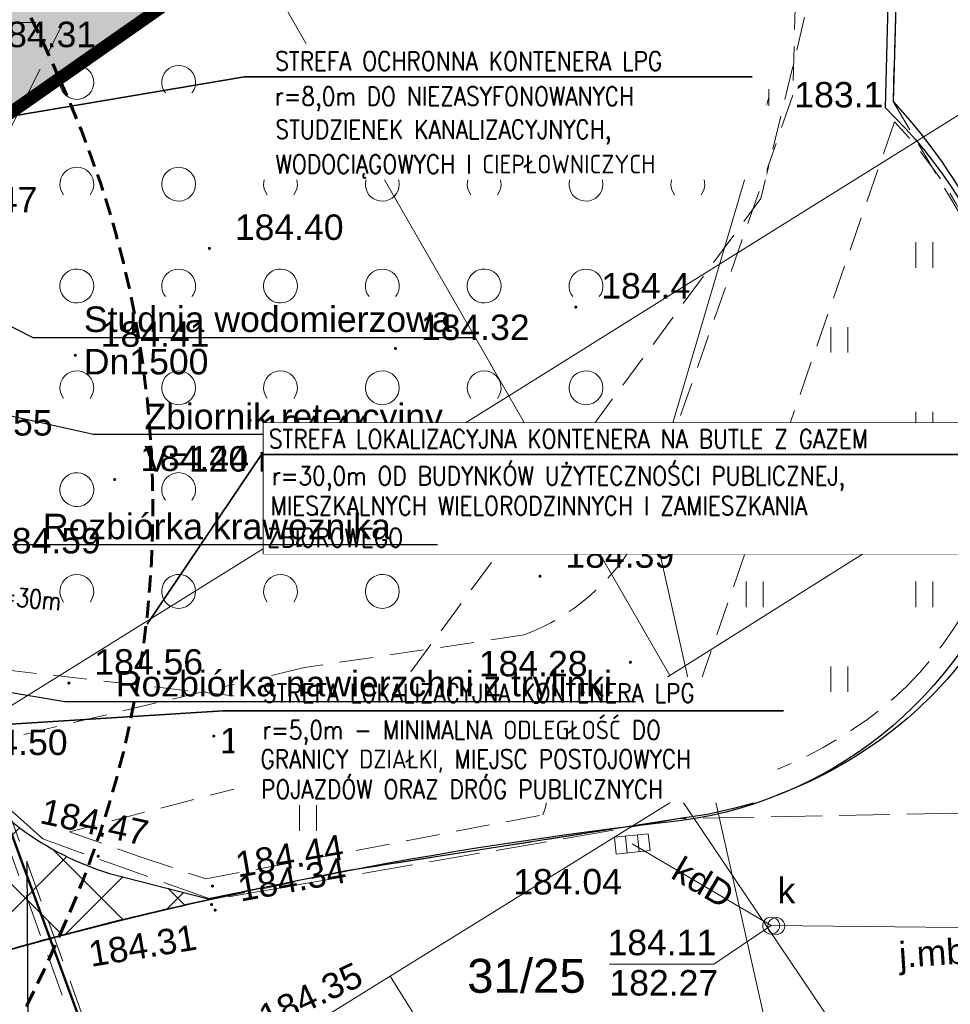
# Model space of a CAD drawing. Extents: x 8014 to 6635291, y -5609 to 5765892.
# Tile 79 of 158: x 6601202 to 6601229, y 5731771 to 5731800. Entities that reach past the tile are written whole.
import ezdxf
from ezdxf import colors
from ezdxf.entities.mleader import LeaderData, LeaderLine
from ezdxf.enums import TextEntityAlignment as Align
from ezdxf.math import Vec2, Vec3

# ---------------------------------------------------------------- set-up
doc = ezdxf.new("R2010")
doc.units = 0
for name, pattern in [('DASHED', [0.75, 0.5, -0.25]), ('HIDDEN', [0.375, 0.25, -0.125]), ('PRZER1-1', [1, 0.5, -0.5]), ('PRZER2-1', [1.5, 1, -0.5]), ('PRZER3-1', [2, 1.5, -0.5])]:
    doc.linetypes.add(name, pattern=pattern)
doc.layers.get('0').update_dxf_attribs({"linetype": 'CONTINUOUS'})
for name, color, linetype, lineweight in [('!m_rozbiórka', 242, 'CONTINUOUS', 15), ('a_kraweznik-zjazdy', 34, 'CONTINUOUS', 35), ('a_krawężnik', 7, 'CONTINUOUS', 30), ('EGDE_O', 7, 'CONTINUOUS', 18), ('GESDZI', 7, 'CONTINUOUS', 18), ('GSLKRW', 7, 'CONTINUOUS', 25), ('GSPWPN', 7, 'CONTINUOUS', 13), ('GSPWPN_O', 7, 'CONTINUOUS', 13), ('GSPWPS', 7, 'CONTINUOUS', 13), ('GSPWPS_O', 7, 'CONTINUOUS', 13), ('GSSKOA', 7, 'CONTINUOUS', 18), ('GSSKOA_O', 7, 'CONTINUOUS', 18), ('GSSKOD', 7, 'CONTINUOUS', 18), ('GSSUTR', 7, 'CONTINUOUS', 18), ('GSSZAD', 7, 'CONTINUOUS', 18), ('GUPIWZ', 7, 'CONTINUOUS', 18), ('GUPIWZ_O', 7, 'CONTINUOUS', 18), ('GUPPRZ_O', 7, 'CONTINUOUS', 18), ('GUPZCP', 7, 'CONTINUOUS', 18), ('IS_PZT_opisy', 7, 'CONTINUOUS', 0), ('IS_PZT_ROS', 181, 'CONTINUOUS', 18), ('IS_PZT_ZUDm_woda_przylacze', 5, 'HIDDEN', 30), ('OPIS', 7, 'CONTINUOUS', 0), ('Ramka sekcyjna', 7, 'CONTINUOUS', 18), ('T_odn', 7, 'CONTINUOUS', 35), ('T_str.ochr.8m', 40, 'HIDDEN', 60)]:
    doc.layers.add(name, color=color, linetype=linetype, lineweight=lineweight)
for name, color, linetype in [('_WIDOK', 255, 'CONTINUOUS'), ('A-SZRAF- DROGI', 130, 'CONTINUOUS'), ('a_granica', 12, 'DASHED'), ('a_zieleń', 80, 'CONTINUOUS'), ('T_opisy', 7, 'CONTINUOUS')]:
    doc.layers.add(name, color=color, linetype=linetype)
for name, color, linetype, lineweight, true_color in [('GESUZY', 7, 'CONTINUOUS', 18, 0x008000), ('GULEPR', 1, 'CONTINUOUS', 18, 0xff0000), ('GULKPR', 7, 'CONTINUOUS', 18, 0x803300), ('GULKPR_O', 7, 'CONTINUOUS', 18, 0x803300), ('GUPKKS', 7, 'CONTINUOUS', 18, 0x803300), ('GUPKSD', 7, 'CONTINUOUS', 18, 0x803300)]:
    doc.layers.add(name, color=color, linetype=linetype, lineweight=lineweight, true_color=true_color)
doc.styles.add('Arial', font='arial.ttf')
doc.styles.add('ROMANS', font='romans.shx', dxfattribs={"width": 0.7})
doc.styles.add('WYM--ROMANSSHX-08', font='ROMANS.SHX', dxfattribs={"width": 0.8})

# ---------------------------------------------------------------- blocks, each defined once
blk = doc.blocks.new('D_GSPWPN1')
blk.add_hatch(color=0).paths.add_polyline_path([(-0.045, 0), (-0.043467, -0.011647), (-0.038971, -0.0225), (-0.03182, -0.03182), (-0.0225, -0.038971), (-0.011647, -0.043467), (0, -0.045), (0.011647, -0.043467), (0.0225, -0.038971), (0.03182, -0.03182), (0.038971, -0.0225), (0.043467, -0.011647), (0.045, 0), (0.043467, 0.011647), (0.038971, 0.0225), (0.03182, 0.03182), (0.0225, 0.038971), (0.011647, 0.043467), (0, 0.045), (-0.011647, 0.043467), (-0.0225, 0.038971), (-0.03182, 0.03182), (-0.038971, 0.0225), (-0.043467, 0.011647)])
blk = doc.blocks.new('D_GSPWPS1')
blk.add_hatch(color=0).paths.add_polyline_path([(-0.045, 0), (-0.043467, -0.011647), (-0.038971, -0.0225), (-0.03182, -0.03182), (-0.0225, -0.038971), (-0.011647, -0.043467), (0, -0.045), (0.011647, -0.043467), (0.0225, -0.038971), (0.03182, -0.03182), (0.038971, -0.0225), (0.043467, -0.011647), (0.045, 0), (0.043467, 0.011647), (0.038971, 0.0225), (0.03182, 0.03182), (0.0225, 0.038971), (0.011647, 0.043467), (0, 0.045), (-0.011647, 0.043467), (-0.0225, 0.038971), (-0.03182, 0.03182), (-0.038971, 0.0225), (-0.043467, 0.011647)])
blk = doc.blocks.new('D_GUPZCP1')
at = {"color": 0}
blk.add_lwpolyline([(0, 0.25), (0, -0.25)], dxfattribs=at)
blk = doc.blocks.new('D_GUPKSD1_1')
at = {"color": 0}
blk.add_lwpolyline([(0, 0.25), (0.064705, 0.241481), (0.125, 0.216506), (0.176777, 0.176777), (0.216506, 0.125), (0.241481, 0.064705), (0.25, 0), (0.241481, -0.064705), (0.216506, -0.125), (0.176777, -0.176777), (0.125, -0.216506), (0.064705, -0.241481), (0, -0.25), (-0.064705, -0.241481), (-0.125, -0.216506), (-0.176777, -0.176777), (-0.216506, -0.125), (-0.241481, -0.064705), (-0.25, 0), (-0.241481, 0.064705), (-0.216506, 0.125), (-0.176777, 0.176777), (-0.125, 0.216506), (-0.064705, 0.241481)], close=True, dxfattribs=at)
blk = doc.blocks.new('D_GUPKKS1')
at = {"color": 0}
blk.add_lwpolyline([(0.5, -0.25), (-0.5, -0.25), (-0.5, 0.25), (0.5, 0.25)], close=True, dxfattribs=at)
for points in [[(-0.175, -0.25), (-0.175, 0.25)], [(0.175, -0.25), (0.175, 0.25)]]:
    blk.add_lwpolyline(points, dxfattribs=at)
blk = doc.blocks.new('D_GUPIWZ1_1')
at = {"color": 0}
blk.add_lwpolyline([(0, 0.25), (0.064705, 0.241481), (0.125, 0.216506), (0.176777, 0.176777), (0.216506, 0.125), (0.241481, 0.064705), (0.25, 0), (0.241481, -0.064705), (0.216506, -0.125), (0.176777, -0.176777), (0.125, -0.216506), (0.064705, -0.241481), (0, -0.25), (-0.064705, -0.241481), (-0.125, -0.216506), (-0.176777, -0.176777), (-0.216506, -0.125), (-0.241481, -0.064705), (-0.25, 0), (-0.241481, 0.064705), (-0.216506, 0.125), (-0.176777, 0.176777), (-0.125, 0.216506), (-0.064705, 0.241481)], close=True, dxfattribs=at)
blk = doc.blocks.new('D_GSSUTR1')
at = {"color": 0}
for points in [[(-0.25666, 0.36165), (-0.25666, -0.38835)], [(0.24334, -0.38835), (0.24334, 0.36165)]]:
    blk.add_lwpolyline(points, dxfattribs=at)
blk = doc.blocks.new('D_GSSZAD1')
at = {"color": 0}
blk.add_lwpolyline([(0.5, 0), (0.490964, 0.094626), (0.464184, 0.185831), (0.420627, 0.27032), (0.361867, 0.34504), (0.290028, 0.407288), (0.207708, 0.454816), (0.117879, 0.485906), (0.023791, 0.499434), (-0.071157, 0.494911), (-0.163534, 0.4725), (-0.25, 0.433013), (-0.32743, 0.377875), (-0.393027, 0.309079), (-0.444418, 0.229113), (-0.479746, 0.140866), (-0.497736, 0.047528), (-0.497736, -0.047528), (-0.479746, -0.140866), (-0.444418, -0.229113), (-0.393027, -0.309079), (-0.32743, -0.377875), (-0.25, -0.433013), (-0.163534, -0.4725), (-0.071157, -0.494911), (0.023791, -0.499434), (0.117879, -0.485906), (0.207708, -0.454816), (0.290028, -0.407288), (0.361867, -0.34504), (0.420627, -0.27032), (0.464184, -0.185831), (0.490964, -0.094626)], close=True, dxfattribs=at)
blk = doc.blocks.new('D_GSSZAD2')
at = {"color": 0}
blk.add_lwpolyline([(-0.390312, -0.3125), (-0.445567, -0.226869), (-0.482312, -0.131814), (-0.49902, -0.031282), (-0.494998, 0.070549), (-0.470412, 0.169449), (-0.426283, 0.26131), (-0.364446, 0.342315), (-0.287468, 0.409099), (-0.198548, 0.458889), (-0.10138, 0.489614), (0, 0.5), (0.10138, 0.489614), (0.198548, 0.458889), (0.287468, 0.409099), (0.364446, 0.342315), (0.426283, 0.26131), (0.470412, 0.169449), (0.494998, 0.070549), (0.49902, -0.031282), (0.482312, -0.131814), (0.445567, -0.226869), (0.390312, -0.3125)], dxfattribs=at)
blk = doc.blocks.new('_None')

msp = doc.modelspace()

# ---------------------------------------------------------------- hatches: boundary and pattern name
at = {"layer": '!m_rozbiórka', "transparency": 33554687}
h = msp.add_hatch(dxfattribs=at)
h.set_pattern_fill('ANSI37', color=256, scale=0.5)
edge = h.paths.add_edge_path()
edge.add_line((6601175.899, 5731779.261), (6601192.126, 5731790.614))
edge.add_line((6601192.126, 5731790.614), (6601200.005, 5731778.372))
edge.add_arc((6601207.201, 5731783.218), 8.675, 213.9581, 252.9348)
edge.add_line((6601204.655, 5731774.924), (6601207.571, 5731774.172))
edge.add_arc((6601233.483, 5731660.66), 116.432, 102.85916, 106.49173)
edge.add_arc((6601194.88, 5731791.517), 20, 240.5744, 286.1139, ccw=False)
edge.add_line((6601185.054, 5731774.097), (6601175.899, 5731779.261))
at = {"layer": 'A-SZRAF- DROGI', "linetype": 'ByBlock', "lineweight": 0}
h = msp.add_hatch(dxfattribs=at)
h.set_pattern_fill('ANSI37', color=253, scale=3, style=0)
h.set_pattern_definition([(45, (3365827.47042, 2822255.7523), (-0.265165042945, 0.265165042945), []), (135, (3365827.47042, 2822255.7523), (-0.265165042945, -0.265165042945), [])])
h.paths.add_polyline_path([(6601164.801, 5731825.446), (6601168.791, 5731826.948), (6601168.821, 5731824.474), (6601166.454, 5731823.503)])
edge = h.paths.add_edge_path()
edge.add_line((6601172.476, 5731825.895), (6601172.411, 5731828.026))
edge.add_line((6601172.411, 5731828.026), (6601173.992, 5731828.189))
edge.add_arc((6601186.035, 5732243.68), 415.666, 268.33976, 269.91165)
edge.add_line((6601185.394, 5731828.015), (6601205.043, 5731828.193))
edge.add_line((6601205.043, 5731828.193), (6601225.232, 5731828.343))
edge.add_line((6601225.232, 5731828.343), (6601245.168, 5731828.586))
edge.add_line((6601245.168, 5731828.586), (6601245.543, 5731828.59))
edge.add_line((6601245.543, 5731828.59), (6601246.884, 5731826.594))
edge.add_line((6601246.884, 5731826.594), (6601221.79, 5731826.309))
edge.add_line((6601221.79, 5731826.309), (6601205.136, 5731826.031))
edge.add_line((6601205.136, 5731826.031), (6601185.273, 5731825.848))
edge.add_line((6601185.273, 5731825.848), (6601173.834, 5731826.053))
edge.add_line((6601173.834, 5731826.053), (6601172.476, 5731825.895))
edge = h.paths.add_edge_path()
edge.add_line((6601111.994, 5731733.86), (6601109.203, 5731750.836))
edge.add_line((6601109.203, 5731750.836), (6601106.88, 5731760.994))
edge.add_line((6601106.88, 5731760.994), (6601102.557, 5731779.174))
edge.add_line((6601102.557, 5731779.174), (6601096.809, 5731802.335))
edge.add_line((6601096.809, 5731802.335), (6601093.394, 5731815.076))
edge.add_arc((6601112.891, 5731821.407), 20.499, 186.6456, 197.9903, ccw=False)
edge.add_arc((6601104.1, 5731821.197), 11.772, 157.0931, 190.5857, ccw=False)
edge.add_line((6601093.257, 5731825.779), (6601095.519, 5731824.743))
edge.add_line((6601095.519, 5731824.743), (6601101.325, 5731802.801))
edge.add_line((6601101.325, 5731802.801), (6601106.886, 5731780.522))
edge.add_line((6601106.886, 5731780.522), (6601111.376, 5731762.136))
edge.add_line((6601111.376, 5731762.136), (6601116.585, 5731733.745))
edge.add_line((6601116.585, 5731733.745), (6601117.929, 5731724.497))
edge.add_line((6601117.929, 5731724.497), (6601120.175, 5731712.999))
edge.add_line((6601120.175, 5731712.999), (6601122.074, 5731714.127))
edge.add_line((6601122.074, 5731714.127), (6601119.954, 5731724.963))
edge.add_line((6601119.954, 5731724.963), (6601118.634, 5731734.045))
edge.add_line((6601118.634, 5731734.045), (6601113.329, 5731762.836))
edge.add_line((6601113.329, 5731762.836), (6601108.915, 5731781.012))
edge.add_line((6601108.915, 5731781.012), (6601103.286, 5731803.464))
edge.add_line((6601103.286, 5731803.464), (6601098.333, 5731822.44))
edge.add_line((6601098.333, 5731822.44), (6601100.26, 5731826.8))
edge.add_line((6601100.26, 5731826.8), (6601104.18, 5731826.61))
edge.add_line((6601104.18, 5731826.61), (6601124.59, 5731825.705))
edge.add_arc((6601125.61, 5731847.683), 22.002, 254.8648, 267.342, ccw=False)
edge.add_line((6601119.866, 5731826.445), (6601114.202, 5731827.977))
edge.add_arc((6601110.334, 5731814.504), 14.017, 73.981, 84.7293)
edge.add_line((6601111.621, 5731828.462), (6601104.31, 5731828.801))
edge.add_line((6601104.31, 5731828.801), (6601098.736, 5731829.044))
edge.add_arc((6601099.468, 5731836.321), 7.313, 237.4214, 264.2566, ccw=False)
edge.add_line((6601095.53, 5731830.158), (6601092.874, 5731826.011))
edge.add_arc((6601101.918, 5731821.944), 9.917, 155.786, 175.0174)
edge.add_arc((6601112.86, 5731821.402), 20.868, 176.144, 198.0523)
edge.add_line((6601093.019, 5731814.935), (6601096.416, 5731802.213))
edge.add_line((6601096.416, 5731802.213), (6601102.139, 5731779.125))
edge.add_line((6601102.139, 5731779.125), (6601106.492, 5731760.912))
edge.add_line((6601106.492, 5731760.912), (6601108.825, 5731750.719))
edge.add_line((6601108.825, 5731750.719), (6601111.607, 5731733.785))
edge.add_line((6601111.607, 5731733.785), (6601115.11, 5731713.014))
edge.add_line((6601115.11, 5731713.014), (6601115.783, 5731710.389))
edge.add_line((6601115.783, 5731710.389), (6601116.123, 5731710.591))
edge.add_line((6601116.123, 5731710.591), (6601115.488, 5731713.094))
edge.add_line((6601115.488, 5731713.094), (6601113.741, 5731723.477))
edge.add_line((6601113.741, 5731723.477), (6601111.994, 5731733.86))
at = {"layer": 'a_zieleń', "transparency": 33554687}
h = msp.add_hatch(dxfattribs=at)
h.set_pattern_fill('ANSI31', color=256, scale=2, angle=0.5416)
h.set_pattern_definition([(45.54155787, (6600987.53512, 5732094.77134), (-0.1784396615, 0.175097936), [])])
edge = h.paths.add_edge_path()
edge.add_line((6601184.523, 5731785.715), (6601184.767, 5731785.473))
edge.add_line((6601184.767, 5731785.473), (6601208.79, 5731802.27))
edge.add_line((6601208.79, 5731802.27), (6601211.05, 5731814.48))
edge.add_line((6601211.05, 5731814.48), (6601142.151, 5731813.823))
edge.add_arc((6601143.698, 5731819.102), 5.501, 253.6603, 270.5475)
edge.add_line((6601143.751, 5731813.601), (6601191.034, 5731814.053))
edge.add_arc((6601191.122, 5731812.113), 1.942, 359.8374, 92.594, ccw=False)
edge.add_line((6601193.063, 5731812.108), (6601193.074, 5731811.004))
edge.add_line((6601193.074, 5731811.004), (6601197.383, 5731811.045))
edge.add_line((6601197.383, 5731811.045), (6601197.425, 5731806.621))
edge.add_line((6601197.425, 5731806.621), (6601199.732, 5731806.642))
edge.add_line((6601199.732, 5731806.642), (6601199.803, 5731799.171))
edge.add_line((6601199.803, 5731799.171), (6601197.516, 5731797.165))
edge.add_line((6601197.516, 5731797.165), (6601194.216, 5731797.133))
edge.add_line((6601194.216, 5731797.133), (6601194.251, 5731793.47))
edge.add_arc((6601191.538, 5731793.658), 2.72, 281.0894, 356.0358, ccw=False)
edge.add_line((6601192.061, 5731790.989), (6601185.152, 5731786.156))
edge.add_arc((71774552.687, -87417922.681), 113685689.918, 124.97904394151, 124.97904432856)
h.paths.add_polyline_path([(6601204.906, 5731809.178), (6601202.577, 5731808.579), (6601203.741, 5731808.879)], flags=16)

# ---------------------------------------------------------------- linework, layer by layer
at = {"layer": '!m_rozbiórka', "lineweight": 30, "elevation": 10.08}
msp.add_lwpolyline([(6601192.126, 5731790.614), (6601196.43, 5731783.9), (6601200.005, 5731778.372, 0.171727), (6601204.655, 5731774.924), (6601207.571, 5731774.172)], format="xyb", dxfattribs=at)
at = {"layer": '_WIDOK', "linetype": 'ByBlock', "elevation": 0}
msp.add_lwpolyline([(6601209.196, 5731788.197), (6601229.828, 5731788.197), (6601229.828, 5731784.335), (6601209.196, 5731784.335)], close=True, dxfattribs=at)
at = {"layer": 'a_granica', "elevation": 10.08}
msp.add_lwpolyline([(6601154.4, 5731764.22, 0.375, 0.375, 0), (6601119.83, 5731813.61, 0.375, 0.375, 0), (6601211.05, 5731814.48, 0.375, 0.375, 0), (6601208.79, 5731802.27, 0.375, 0.375, 0), (6601154.4, 5731764.22, 0.375, 0, 0)], format="xyseb", dxfattribs=at)
at = {"layer": 'a_kraweznik-zjazdy', "color": 0, "elevation": 10.08}
msp.add_lwpolyline([(6601175.892, 5731779.257), (6601185.054, 5731774.097, 0.201361), (6601200.431, 5731772.303, -0.018778), (6601207.667, 5731774.165)], format="xyb", dxfattribs=at)
msp.add_lwpolyline([(6601175.892, 5731779.257), (6601185.054, 5731774.097, 0.201361), (6601200.431, 5731772.303, -0.018778), (6601207.667, 5731774.165)], format="xyb", dxfattribs=at)
at = {"layer": 'a_krawężnik'}
msp.add_lwpolyline([(6601228.01, 5731816.882), (6601227.505, 5731797.489, -0.257044), (6601231.439, 5731784.974, -0.293596), (6601221.529, 5731776.479, 0.042944), (6601200.431, 5731772.303, -0.201361), (6601185.054, 5731774.097), (6601168.776, 5731783.28)], format="xyb", dxfattribs=at)
at = {"layer": 'GESDZI', "color": 8, "linetype": 'Continuous', "lineweight": 18, "elevation": 10.22}
for points in [[(6601208.79, 5731802.27), (6601211.05, 5731814.48), (6601236.48, 5731814.72), (6601242.61, 5731805.35), (6601225.16, 5731794.46), (6601221.24, 5731792.01), (6601216.42, 5731789)], [(6601154.4, 5731764.22), (6601127.53, 5731802.6), (6601119.83, 5731813.61), (6601211.05, 5731814.48), (6601208.79, 5731802.27)], [(6601248.94, 5731794.23), (6601247.12, 5731797.11), (6601235.26, 5731789.63), (6601221.16, 5731780.75), (6601216.42, 5731789), (6601221.24, 5731792.01), (6601225.16, 5731794.46), (6601242.61, 5731805.35), (6601249.17, 5731794.37)], [(6601140.46, 5731754.47), (6601154.4, 5731764.22), (6601208.79, 5731802.27), (6601216.42, 5731789), (6601201.69, 5731779.82), (6601182.14, 5731767.62), (6601162.6, 5731755.43), (6601143.05, 5731743.24), (6601137.31, 5731752.26)], [(6601273.62, 5731746.75), (6601267.26, 5731757.23), (6601233.52, 5731759.25), (6601221.45, 5731777.18), (6601219.68, 5731779.82), (6601221.16, 5731780.75), (6601235.26, 5731789.63), (6601247.12, 5731797.11), (6601248.94, 5731794.23), (6601277.32, 5731749.06), (6601275.16, 5731747.72)], [(6601145.65, 5731730.16), (6601139.4, 5731740.97), (6601143.05, 5731743.24), (6601162.6, 5731755.43), (6601182.14, 5731767.62), (6601201.69, 5731779.82), (6601216.42, 5731789), (6601221.16, 5731780.75), (6601219.68, 5731779.82), (6601221.45, 5731777.18), (6601212.93, 5731771.89), (6601147.39, 5731731.24)], [(6601233.52, 5731759.25), (6601222.65, 5731756.31), (6601212.93, 5731771.89), (6601221.45, 5731777.18)], [(6601151.62, 5731724.81), (6601147.39, 5731731.24), (6601212.93, 5731771.89), (6601222.65, 5731756.31), (6601181.7, 5731745.25)]]:
    msp.add_lwpolyline(points, close=True, dxfattribs=at)
at = {"layer": 'GESUZY', "color": 8, "linetype": 'PRZER1-1', "lineweight": 18, "elevation": 10.08}
for points in [[(6601127.53, 5731802.6), (6601111.72, 5731792.46), (6601122.2, 5731776.01), (6601137.31, 5731752.26), (6601140.46, 5731754.47), (6601154.4, 5731764.22), (6601208.79, 5731802.27), (6601211.05, 5731814.48), (6601119.83, 5731813.61)], [(6601154.4, 5731764.22), (6601127.53, 5731802.6), (6601119.83, 5731813.61), (6601211.05, 5731814.48), (6601208.79, 5731802.27)]]:
    msp.add_lwpolyline(points, close=True, dxfattribs=at)
at = {"layer": 'GSLKRW', "color": 8, "linetype": 'Continuous', "lineweight": 25, "elevation": 10.18}
for points in [[(6601230.981, 5731826.297), (6601229.77, 5731819.92), (6601228.28, 5731817.05), (6601227.74, 5731797.67, -0.158604), (6601232.063, 5731788.296, -0.204544), (6601228.953, 5731780.232, -0.170187), (6601221.47, 5731776.54), (6601220.539, 5731776.393), (6601211.635, 5731774.994), (6601207.571, 5731774.172)], [(6601192.126, 5731790.614), (6601200.005, 5731778.372, 0.171727), (6601204.655, 5731774.924), (6601207.571, 5731774.172)]]:
    msp.add_lwpolyline(points, format="xyb", dxfattribs=at)
at = {"layer": 'GSSKOA', "color": 8, "linetype": 'PRZER3-1', "lineweight": 18, "elevation": 10.18}
msp.add_lwpolyline([(6601271.64, 5731777.52), (6601221.47, 5731776.54), (6601207.67, 5731774.15), (6601202.69, 5731775.94), (6601199.89, 5731778.48), (6601196.43, 5731783.9), (6601192.126, 5731790.614), (6601174.875, 5731778.716), (6601176.431, 5731776.4), (6601177.574, 5731771.743), (6601177.639, 5731769.514), (6601177.31, 5731767.69), (6601176.09, 5731763.87), (6601171.84, 5731760.47), (6601147.86, 5731745.53), (6601127.63, 5731732.94), (6601131.725, 5731724.507)], dxfattribs=at)
at = {"layer": 'GSSKOD', "color": 8, "linetype": 'PRZER2-1', "lineweight": 18, "elevation": 10.18}
msp.add_lwpolyline([(6601221.83, 5731826.203), (6601225.189, 5731817.372, -0.171284), (6601225.271, 5731815.784), (6601224.79, 5731797.851), (6601220.239, 5731784.878, -0.177896), (6601216.877, 5731781.95), (6601210.405, 5731780.99), (6601199.89, 5731778.48)], format="xyb", dxfattribs=at)
for points in [[(6601231.3, 5731791.68), (6601227.74, 5731797.67), (6601228.28, 5731817.05), (6601229.77, 5731819.92), (6601230.981, 5731826.297)], [(6601207.67, 5731774.15), (6601211.635, 5731774.994), (6601220.539, 5731776.393)]]:
    msp.add_lwpolyline(points, dxfattribs=at)
at = {"layer": 'GSSUTR', "color": 8, "linetype": 'PRZER2-1', "lineweight": 18, "elevation": 10.1}
for points in [[(6601227.786, 5731797.071), (6601220.884, 5731777.15, 0.166839), (6601228.139, 5731780.426, 0.194902), (6601231.451, 5731788.354, 0.181631)], [(6601217.423, 5731776.65, 0.671936), (6601215.472, 5731778.662), (6601208.595, 5731777.474), (6601203.48, 5731776.151), (6601205.566, 5731775.413), (6601207.5, 5731774.76)]]:
    msp.add_lwpolyline(points, format="xyb", close=True, dxfattribs=at)
at = {"layer": 'GSSZAD', "color": 8, "linetype": 'PRZER2-1', "lineweight": 18, "elevation": 10.1}
msp.add_lwpolyline([(6601193.55, 5731789.22), (6601200.02, 5731781.1), (6601212.64, 5731779.66), (6601223.85, 5731794.81), (6601225.84, 5731803.09), (6601225.58, 5731814.59), (6601215.23, 5731815.45), (6601210.12, 5731804.62), (6601204.62, 5731802.65), (6601200.8, 5731794.99)], close=True, dxfattribs=at)
at = {"layer": 'GULEPR', "color": 8, "linetype": 'Continuous', "lineweight": 18, "elevation": 10.14}
msp.add_lwpolyline([(6601288.167, 5731731.776), (6601286.875, 5731733.809), (6601284.64, 5731734.514), (6601275.724, 5731747.21), (6601266.117, 5731763.939), (6601246.149, 5731764.656), (6601240.987, 5731764.672), (6601225.03, 5731763.391), (6601224.69, 5731767.355), (6601220.55, 5731785.804), (6601224.081, 5731797.787)], dxfattribs=at)
at = {"layer": 'GULKPR', "color": 8, "linetype": 'Continuous', "lineweight": 18, "elevation": 10.14}
for points in [[(6601220.06, 5731775.79), (6601224.15, 5731773.385)], [(6601224.15, 5731773.385), (6601259.764, 5731773.001), (6601270.707, 5731773.002)]]:
    msp.add_lwpolyline(points, dxfattribs=at)
at = {"layer": 'GUPPRZ_O', "color": 8, "linetype": 'Continuous', "lineweight": 13, "elevation": 10.8, "flags": 128}
msp.add_lwpolyline([(6601224.15, 5731773.385), (6601222.465, 5731772.247), (6601219.385, 5731772.247)], dxfattribs=at)
at = {"layer": 'IS_PZT_opisy', "linetype": 'ByBlock', "lineweight": -2}
msp.add_line((6601202.219, 5731775.279, 10.08), (6601202.261, 5731769.092, 20.88), dxfattribs=at)
at = {"layer": 'IS_PZT_ROS', "color": 8, "linetype": 'HIDDEN', "ltscale": 5}
msp.add_lwpolyline([(6601205.818, 5731764.282), (6601200.606, 5731778.674), (6601200.945, 5731778.797), (6601206.156, 5731764.405)], close=True, dxfattribs=at)
at = {"layer": 'IS_PZT_ZUDm_woda_przylacze', "color": 8, "const_width": 0.07, "elevation": 10.08}
msp.add_lwpolyline([(6601207.782, 5731759.716), (6601195.023, 5731794.482)], dxfattribs=at)
at = {"layer": 'Ramka sekcyjna', "color": 8, "linetype": 'Continuous', "lineweight": 18, "elevation": 100, "flags": 128}
msp.add_lwpolyline([(6601200, 5731800), (6601202.5, 5731800)], dxfattribs=at)
at = {"layer": 'T_odn', "ltscale": 0.5}
msp.add_lwpolyline([(6601208.636, 5731798.395), (6601189.518, 5731795.16), (6601184.882, 5731793.319), (6601181.199, 5731792.08)], dxfattribs=at)
at = {"layer": 'T_odn'}
msp.add_lwpolyline([(6601208.004, 5731779.717), (6601197.197, 5731779.04), (6601178.892, 5731781.486)], dxfattribs=at)
at = {"layer": 'T_str.ochr.8m', "color": 202, "ltscale": 2, "elevation": 0}
msp.add_lwpolyline([(6601175.396, 5731816.722, -0.301537), (6601203.187, 5731798.326, -0.217818), (6601203.187, 5731773.095, -0.301537), (6601175.396, 5731754.698), (6601169.235, 5731754.698, -0.301372), (6601141.463, 5731773.095, -0.217755), (6601141.463, 5731798.326, -0.301643), (6601169.254, 5731816.722), (6601175.396, 5731816.722)], format="xyb", dxfattribs=at)

# ---------------------------------------------------------------- block references
at = {"layer": 'GSPWPN', "color": 8, "linetype": 'Continuous', "lineweight": 13}
msp.add_blockref('D_GSPWPN1', (6601218.394, 5731791.612, 10.08), dxfattribs=at)
at = {"layer": 'GSPWPS', "color": 8, "linetype": 'Continuous', "lineweight": 13}
for p in [(6601212.04, 5731795.43, 10.08), (6601207.6, 5731793.34, 10.08), (6601213.08, 5731790.39, 10.08), (6601203.65, 5731790.19, 10.08), (6601208.8, 5731788.27, 10.08), (6601204.81, 5731786.53, 10.08), (6601217.34, 5731783.68, 10.08), (6601220.003, 5731781.143, 10.08), (6601203.46, 5731780.53, 10.08), (6601218.93, 5731779.41, 10.08), (6601207.73, 5731778.97, 10.08), (6601213.1, 5731778.9, 10.08), (6601217.8, 5731777.808, 10.08), (6601217, 5731777.292, 10.08), (6601204.325, 5731775.428, 10.08), (6601207.69, 5731774.55, 10.08), (6601207.665, 5731774.004, 10.08), (6601207.77, 5731773.84, 10.08)]:
    msp.add_blockref('D_GSPWPS1', p, dxfattribs=at)
at = {"layer": 'GSSUTR', "color": 8, "linetype": 'Continuous', "lineweight": 18}
for p in [(6601228.667, 5731793.158, 10.1), (6601226.167, 5731790.658, 10.1), (6601228.667, 5731788.158, 10.1), (6601226.167, 5731785.658, 10.1), (6601223.667, 5731783.158, 10.1), (6601228.667, 5731783.158, 10.1), (6601226.167, 5731780.658, 10.1), (6601210.515, 5731776.57, 10.1)]:
    msp.add_blockref('D_GSSUTR1', p, dxfattribs=at)
at = {"layer": 'GSSZAD', "color": 8, "linetype": 'Continuous', "lineweight": 18}
for name, p in [('D_GSSZAD1', (6601203.695, 5731798.232, 10.1)), ('D_GSSZAD2', (6601206.695, 5731798.232, 10.1)), ('D_GSSZAD1', (6601209.695, 5731798.232, 10.1)), ('D_GSSZAD2', (6601212.695, 5731798.232, 10.1)), ('D_GSSZAD1', (6601215.695, 5731798.232, 10.1)), ('D_GSSZAD2', (6601218.695, 5731798.232, 10.1)), ('D_GSSZAD1', (6601221.695, 5731798.232, 10.1)), ('D_GSSZAD2', (6601203.695, 5731795.232, 10.1)), ('D_GSSZAD1', (6601206.695, 5731795.232, 10.1)), ('D_GSSZAD2', (6601209.695, 5731795.232, 10.1)), ('D_GSSZAD1', (6601212.695, 5731795.232, 10.1)), ('D_GSSZAD2', (6601215.695, 5731795.232, 10.1)), ('D_GSSZAD1', (6601218.695, 5731795.232, 10.1)), ('D_GSSZAD2', (6601221.695, 5731795.232, 10.1)), ('D_GSSZAD1', (6601203.695, 5731792.232, 10.1)), ('D_GSSZAD2', (6601206.695, 5731792.232, 10.1)), ('D_GSSZAD1', (6601209.695, 5731792.232, 10.1)), ('D_GSSZAD2', (6601212.695, 5731792.232, 10.1)), ('D_GSSZAD1', (6601215.695, 5731792.232, 10.1)), ('D_GSSZAD2', (6601218.695, 5731792.232, 10.1)), ('D_GSSZAD2', (6601203.695, 5731789.232, 10.1)), ('D_GSSZAD1', (6601206.695, 5731789.232, 10.1)), ('D_GSSZAD2', (6601209.695, 5731789.232, 10.1)), ('D_GSSZAD1', (6601212.695, 5731789.232, 10.1)), ('D_GSSZAD2', (6601215.695, 5731789.232, 10.1)), ('D_GSSZAD1', (6601218.695, 5731789.232, 10.1)), ('D_GSSZAD1', (6601203.695, 5731786.232, 10.1)), ('D_GSSZAD2', (6601206.695, 5731786.232, 10.1)), ('D_GSSZAD1', (6601209.695, 5731786.232, 10.1)), ('D_GSSZAD2', (6601212.695, 5731786.232, 10.1)), ('D_GSSZAD1', (6601215.695, 5731786.232, 10.1)), ('D_GSSZAD2', (6601203.695, 5731783.232, 10.1)), ('D_GSSZAD1', (6601206.695, 5731783.232, 10.1)), ('D_GSSZAD2', (6601209.695, 5731783.232, 10.1)), ('D_GSSZAD1', (6601212.695, 5731783.232, 10.1))]:
    msp.add_blockref(name, p, dxfattribs=at)
at = {"layer": 'GUPIWZ', "color": 8, "linetype": 'Continuous', "lineweight": 18}
msp.add_blockref('D_GUPIWZ1_1', (6601224.3, 5731773.37, 10.18), dxfattribs=at)
at = {"layer": 'GUPKKS', "color": 8, "linetype": 'Continuous', "lineweight": 18, "rotation": 5.982088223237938}
msp.add_blockref('D_GUPKKS1', (6601220.06, 5731775.79, 10.16), dxfattribs=at)
at = {"layer": 'GUPKSD', "color": 8, "linetype": 'Continuous', "lineweight": 18}
msp.add_blockref('D_GUPKSD1_1', (6601224.15, 5731773.385, 10.16), dxfattribs=at)
at = {"layer": 'GUPZCP', "color": 8, "linetype": 'Continuous', "lineweight": 18}
for p in [(6601224.081, 5731797.787, 10.16), (6601220.55, 5731785.804, 10.16)]:
    msp.add_blockref('D_GUPZCP1', p, dxfattribs=at)

# ---------------------------------------------------------------- texts
at = {"layer": 'EGDE_O', "color": 8, "linetype": 'Continuous', "lineweight": 0, "style": 'Arial'}
msp.add_text('31/25', height=1, dxfattribs=at).set_placement((6601216.942, 5731771.405, 10.8), align=Align.CENTER)
at = {"layer": 'GSPWPN_O', "color": 8, "linetype": 'Continuous', "lineweight": 0, "style": 'Arial'}
msp.add_text('184.4', height=0.75, dxfattribs=at).set_placement((6601219.144, 5731791.862, 10.8))
at = {"layer": 'GSPWPS_O', "color": 8, "linetype": 'Continuous', "lineweight": 0, "style": 'Arial'}
for s, p in [('184.31', (6601201.06, 5731799.27, 10.8)), ('184.18', (6601212.79, 5731795.68, 10.8)), ('184.47', (6601199.33, 5731794.4, 10.8)), ('184.40', (6601208.35, 5731793.59, 10.8)), ('184.32', (6601213.83, 5731790.64, 10.8)), ('184.41', (6601204.4, 5731790.44, 10.8)), ('184.55', (6601199.776, 5731787.825, 10.8)), ('184.44', (6601209.147, 5731787.661, 10.8)), ('184.44', (6601205.56, 5731786.78, 10.8)), ('184.59', (6601201.196, 5731784.352, 10.8)), ('184.39', (6601218.09, 5731783.93, 10.8)), ('184.56', (6601204.21, 5731780.78, 10.8)), ('184.28', (6601215.538, 5731780.73, 10.8)), ('184.31', (6601219.68, 5731779.66, 10.8)), ('184.42', (6601211.893, 5731778.768, 10.8)), ('184.18', (6601215.634, 5731778.734, 10.8)), ('184.50', (6601200.22, 5731778.41, 10.8)), ('184.53', (6601207.907, 5731778.456, 10.8)), ('184.22', (6601212.829, 5731777.289, 10.8))]:
    msp.add_text(s, height=0.75, dxfattribs=at).set_placement(p)
for s, rotation, p in [('184.47', 347.7451, (6601202.572, 5731776.41, 10.8)), ('184.44', 9.7066, (6601208.44, 5731774.8, 10.8)), ('184.34', 10.3353, (6601208.52, 5731774.09, 10.8)), ('184.31', 9.3294, (6601204.111, 5731772.167, 10.8)), ('184.35', 25.2382, (6601209.29, 5731770.29, 10.8))]:
    msp.add_text(s, height=0.75, rotation=rotation, dxfattribs=at).set_placement(p)
at = {"layer": 'GSSKOA_O', "color": 8, "linetype": 'Continuous', "lineweight": 0, "style": 'Arial'}
msp.add_text('j.mb.', height=0.75, rotation=3.7195, dxfattribs=at).set_placement((6601229.071, 5731772.217, 10.8), align=Align.CENTER)
at = {"layer": 'GULKPR_O', "color": 8, "linetype": 'Continuous', "lineweight": 0, "style": 'Arial'}
msp.add_text('kdD', height=0.75, rotation=329.5379, dxfattribs=at).set_placement((6601221.956, 5731774.334, 10.8), align=Align.CENTER)
at = {"layer": 'GUPIWZ_O', "color": 8, "linetype": 'Continuous', "lineweight": 0, "style": 'Arial'}
msp.add_text('k', height=0.75, dxfattribs=at).set_placement((6601224.86, 5731774.042, 10.8), align=Align.RIGHT)
at = {"layer": 'GUPPRZ_O', "color": 8, "linetype": 'Continuous', "lineweight": 0, "style": 'Arial'}
for s, p in [('183.1', (6601224.831, 5731797.494, 10.8)), ('183.4', (6601221.3, 5731785.511, 10.8)), ('184.04', (6601216.55, 5731774.301, 10.8))]:
    msp.add_text(s, height=0.75, dxfattribs=at).set_placement(p)
for s, p in [('184.11', (6601219.329, 5731772.512, 10.8)), ('182.27', (6601219.385, 5731771.324, 10.8))]:
    msp.add_text(s, height=0.75, rotation=360, dxfattribs=at).set_placement(p)
at = {"layer": 'T_opisy', "style": 'ROMANS', "width": 0.8}
msp.add_text('r=30m ', height=0.55, rotation=354.8218, dxfattribs=at).set_placement((6601201.159, 5731782.854, -9))

# ---------------------------------------------------------------- leaders
at = {"layer": 'OPIS', "linetype": 'Continuous'}
ml = msp.add_multileader_mtext('Standard', dxfattribs=at)
ml.set_content('Studnia wodomierzowa\\PDn1500', style='Arial')
ml.set_leader_properties()
ml.set_arrow_properties(name='NONE')
ml.build(insert=Vec2(0, 0))
ml.multileader.update_dxf_attribs({"text_left_attachment_type": 6, "text_right_attachment_type": 6, "dogleg_length": 1, "arrow_head_size": 1.25})
ctx = ml.context
ctx.base_point, ctx.char_height, ctx.arrow_head_size, ctx.landing_gap_size, ctx.plane_origin = Vec3(6601203.403, 5731790.712, 20.88), 0.75, 1.25, 0.5, Vec3(6601201.376, 5731789.766, 20.88)
ctx.left_attachment, ctx.right_attachment = 6, 6
notes = []
notes.append((ctx, [(0, (1, 1, 0), (6601202.403, 5731790.712, 20.88), (1, 0), 1, [(0, [(6601195.023, 5731794.482, 20.88)], 0, [])])]))
ctx.mtext.insert, ctx.mtext.flow_direction = Vec3(6601203.903, 5731791.628, 20.88), 5
ml = msp.add_multileader_mtext('Standard', dxfattribs=at)
ml.set_content('Zbiornik retencyjny \\PV=120 m3', style='Arial')
ml.set_leader_properties()
ml.set_arrow_properties(name='NONE')
ml.build(insert=Vec2(0, 0))
ml.multileader.update_dxf_attribs({"text_left_attachment_type": 6, "text_right_attachment_type": 6, "dogleg_length": 1, "arrow_head_size": 1.25})
ctx = ml.context
ctx.base_point, ctx.char_height, ctx.arrow_head_size, ctx.landing_gap_size, ctx.plane_origin = Vec3(6601205.186, 5731787.863, 10.8), 0.75, 1.25, 0.5, Vec3(6601204.122, 5731783.188, 10.8)
ctx.left_attachment, ctx.right_attachment = 6, 6
notes.append((ctx, [(0, (1, 1, 0), (6601204.186, 5731787.863, 10.8), (1, 0), 1, [(0, [(6601177.717, 5731793.802, 10.8)], 0, [])])]))
ctx.mtext.insert, ctx.mtext.flow_direction = Vec3(6601205.686, 5731788.763, 10.8), 5
for ctx, leaders in notes:
    for number, flags, end, landing, length, lines in leaders:
        leader = LeaderData()
        leader.index, (leader.has_last_leader_line, leader.has_dogleg_vector, leader.attachment_direction) = number, flags
        leader.last_leader_point, leader.dogleg_vector, leader.dogleg_length = Vec3(end), Vec3(landing), length
        for number, points, colour, breaks in lines:
            line = LeaderLine()
            line.index, line.vertices, line.color, line.breaks = number, Vec3.list(points), colors.encode_raw_color(colour), breaks
            leader.lines.append(line)
        ctx.leaders.append(leader)

# ---------------------------------------------------------------- next in the draw order: wipeouts: each hides what was drawn before it
for points in [[(6601209.039, 5731799.37), (6601209.039, 5731795.364), (6601224.015, 5731795.364), (6601224.015, 5731799.37), (6601224.015, 5731799.37)], [(6601208.334, 5731780.713), (6601208.334, 5731777.006), (6601224.32, 5731777.006), (6601224.32, 5731780.713), (6601224.32, 5731780.713)]]:
    msp.add_wipeout(points).dxf.layer = '_WIDOK'
msp.add_wipeout([(6601209.196, 5731788.197), (6601209.196, 5731784.335), (6601229.828, 5731784.335), (6601229.828, 5731788.197), (6601229.828, 5731788.197)]).translate(0, 0, 0).dxf.layer = '_WIDOK'

# ---------------------------------------------------------------- next in the draw order: linework, layer by layer
at = {"layer": 'a_krawężnik'}
msp.add_lwpolyline([(6601228.01, 5731816.882), (6601227.505, 5731797.489, -0.257044), (6601231.439, 5731784.974, -0.293596), (6601221.529, 5731776.479, 0.042944), (6601200.431, 5731772.303, -0.201361), (6601185.054, 5731774.097), (6601168.255, 5731783.574)], format="xyb", dxfattribs=at)
at = {"layer": 'T_odn', "ltscale": 0.5}
for p, q in [((6601208.636, 5731798.395), (6601223.586, 5731798.395)), ((6601209.135, 5731787.269), (6601205.77, 5731782.265, 0))]:
    msp.add_line(p, q, dxfattribs=at)
at = {"layer": 'T_odn', "ltscale": 0.01}
for p, q in [((6601209.135, 5731787.269), (6601230.006, 5731787.269)), ((6601208.004, 5731779.717), (6601224.515, 5731779.717))]:
    msp.add_line(p, q, dxfattribs=at)

# ---------------------------------------------------------------- next in the draw order: texts
at = {"layer": 'T_opisy', "lineweight": 40, "ltscale": 3, "style": 'WYM--ROMANSSHX-08', "width": 0.85}
for s, p in [('STREFA OCHRONNA KONTENERA LPG', (6601209.538, 5731798.587, -9)), ('r=8,0m DO NIEZASYFONOWANYCH ', (6601209.529, 5731797.547, -9)), ('STUDZIENEK KANALIZACYJNYCH,', (6601209.546, 5731796.571)), ('WODOCIĄGOWYCH I CIEPŁOWNICZYCH', (6601209.55, 5731795.548)), ('STREFA LOKALIZACYJNA KONTENERA NA BUTLE Z GAZEM ', (6601209.352, 5731787.449, -9)), ('r=30,0m OD BUDYNKÓW UŻYTECZNOŚCI PUBLICZNEJ,', (6601209.443, 5731786.363, -9)), ('MIESZKALNYCH WIELORODZINNYCH I ZAMIESZKANIA ', (6601209.4, 5731785.481, -9)), ('ZBIOROWEGO', (6601209.299, 5731784.541, -8.9)), ('STREFA LOKALIZACYJNA KONTENERA LPG', (6601209.173, 5731779.962, -9)), ('r=5,0m - MINIMALNA ODLEGŁOŚĆ DO', (6601209.162, 5731778.876, -9)), ('GRANICY DZIAŁKI, MIEJSC POSTOJOWYCH', (6601209.105, 5731778.018)), ('POJAZDÓW ORAZ DRÓG PUBLICZNYCH', (6601209.123, 5731777.127))]:
    msp.add_text(s, height=0.55, dxfattribs=at).set_placement(p)

# ---------------------------------------------------------------- next in the draw order: leaders
at = {"layer": 'OPIS', "linetype": 'Continuous'}
ml = msp.add_multileader_mtext('Standard', dxfattribs=at)
ml.set_content('Rozbiórka krawężnika', style='Arial')
ml.set_leader_properties()
ml.set_arrow_properties(name='NONE')
ml.build(insert=Vec2(0, 0))
ml.multileader.update_dxf_attribs({"text_left_attachment_type": 6, "text_right_attachment_type": 6, "dogleg_length": 1, "arrow_head_size": 1.25})
ctx = ml.context
ctx.base_point, ctx.char_height, ctx.arrow_head_size, ctx.landing_gap_size, ctx.plane_origin = Vec3(6601202.196, 5731784.616, 10.08), 0.75, 1.25, 0.5, Vec3(6601196.066, 5731784.493, 10.08)
ctx.left_attachment, ctx.right_attachment = 6, 6
notes = []
notes.append((ctx, [(0, (1, 1, 0), (6601201.196, 5731784.616, 10.08), (1, 0), 1, [(0, [(6601196.066, 5731784.493, 10.08)], 0, [])])]))
ctx.mtext.insert, ctx.mtext.flow_direction = Vec3(6601202.696, 5731785.521, 10.08), 5
ml = msp.add_multileader_mtext('Standard', dxfattribs=at)
ml.set_content('Rozbiórka nawierzchni z trylinki', style='Arial')
ml.set_leader_properties()
ml.set_arrow_properties(name='NONE')
ml.build(insert=Vec2(0, 0))
ml.multileader.update_dxf_attribs({"text_left_attachment_type": 6, "text_right_attachment_type": 6, "dogleg_length": 1, "arrow_head_size": 1.25})
ctx = ml.context
ctx.base_point, ctx.char_height, ctx.arrow_head_size, ctx.landing_gap_size, ctx.plane_origin = Vec3(6601204.346, 5731779.985, 20.24), 0.75, 1.25, 0.5, Vec3(6601194.653, 5731781.44, 20.24)
ctx.left_attachment, ctx.right_attachment = 6, 6
notes.append((ctx, [(0, (1, 1, 0), (6601203.346, 5731779.985, 20.24), (1, 0), 1, [(0, [(6601194.653, 5731781.44, 20.24)], 0, [])])]))
ctx.mtext.insert, ctx.mtext.flow_direction = Vec3(6601204.846, 5731780.89, 20.24), 5
for ctx, leaders in notes:
    for number, flags, end, landing, length, lines in leaders:
        leader = LeaderData()
        leader.index, (leader.has_last_leader_line, leader.has_dogleg_vector, leader.attachment_direction) = number, flags
        leader.last_leader_point, leader.dogleg_vector, leader.dogleg_length = Vec3(end), Vec3(landing), length
        for number, points, colour, breaks in lines:
            line = LeaderLine()
            line.index, line.vertices, line.color, line.breaks = number, Vec3.list(points), colors.encode_raw_color(colour), breaks
            leader.lines.append(line)
        ctx.leaders.append(leader)

doc.saveas('drawing.dxf')
